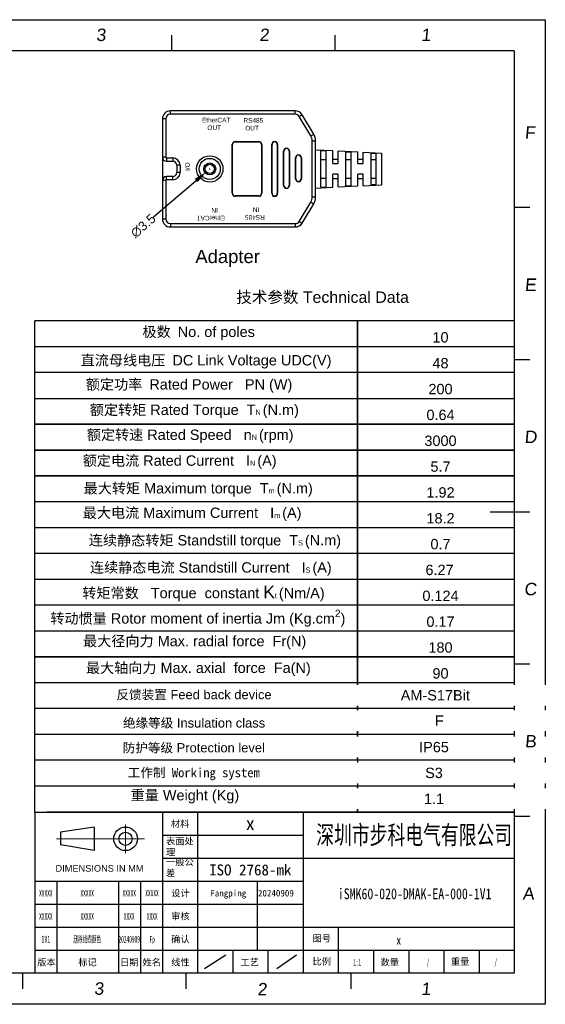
# Model space of a CAD drawing. Header units: millimetres. Extents: x 2798 to 3316, y 1544 to 1917.
# Tile 23 of 23: x 3117 to 3316, y 1544 to 1917. Entities that reach past the tile are written whole.
import ezdxf
from ezdxf.enums import TextEntityAlignment as Align

# ---------------------------------------------------------------- set-up
doc = ezdxf.new("R2010")
doc.units = ezdxf.units.MM
doc.linetypes.add('CENTER', pattern=[0.6, 0.375, -0.075, 0.075, -0.075])
for name, color, linetype in [('01_SOLID', 7, 'Continuous'), ('dimensoin', 7, 'Continuous'), ('RAHMEN025', 7, 'Continuous'), ('图框', 5, 'Continuous'), ('实线', 2, 'Continuous'), ('标注', 4, 'Continuous')]:
    doc.layers.add(name, color=color, linetype=linetype)
doc.layers.add('CENTER', color=1, linetype='CENTER', lineweight=5)
doc.styles.get("Standard").update_dxf_attribs({"font": 'arial_0.ttf'})
doc.styles.add('style1', font='SimSun.ttf', dxfattribs={"height": 5})
doc.dimstyles.get("Standard").update_dxf_attribs({"dimtxt": 3.5, "dimasz": 5, "dimexe": 0.18, "dimexo": 0.0625, "dimgap": 0.09, "dimtad": 0, "dimdec": 1, "dimzin": 0, "dimdsep": 46, "dimtxsty": 'Standard', "dimblk2": 'NONE', "dimcen": 0.09, "dimadec": 0, "dimazin": 0, "dimtfac": 1, "dimtdec": 1, "dimtofl": 0, "dimtmove": 0, "dimatfit": 3, "dimfxl": 1, "dimtolj": 1, "dimtzin": 0, "dimarcsym": 0})

# ---------------------------------------------------------------- blocks, each defined once
blk = doc.blocks.new('biaozhuntukuang-08')
for p, q in [((3369.68, -4.99), (3369.68, -41.7)), ((3377.68, -4.99), (3377.68, -41.7)), ((3369.68, -10.24), (3401.68, -10.24)), ((3369.68, -15.48), (3401.68, -15.48)), ((3340.68, -20.73), (3345.68, -20.73)), ((3345.68, -20.73), (3345.68, -41.7)), ((3345.68, -20.73), (3401.68, -20.73)), ((3359.68, -20.73), (3359.68, -41.7)), ((3364.68, -20.73), (3364.68, -41.7)), ((3391.21, -20.73), (3391.21, -36.46)), ((3340.68, -25.97), (3345.68, -25.97)), ((3345.68, -25.97), (3401.68, -25.97)), ((3340.68, -31.21), (3401.68, -31.21)), ((3409.68, -31.21), (3409.68, -41.7)), ((3385.68, -36.46), (3385.68, -41.7)), ((3393.68, -36.46), (3393.68, -41.7)), ((3417.68, -36.46), (3417.68, -41.7)), ((3425.68, -36.46), (3425.68, -41.7)), ((3433.68, -36.46), (3433.68, -41.7)), ((3441.68, -36.46), (3441.68, -41.7))]:
    blk.add_line(p, q)
at = {"layer": 'CENTER'}
for p, q in [((3361.29, -7.84), (3361.29, -14.36)), ((3365.63, -11.1), (3345.56, -11.1))]:
    blk.add_line(p, q, dxfattribs=at)
at = {"layer": '图框'}
for p, q in [((3449.68, 168.32), (3152.68, 168.32)), ((3449.68, 168.32), (3449.68, -41.7)), ((3340.68, -4.99), (3340.68, -41.7)), ((3340.68, -4.99), (3449.68, -4.99)), ((3401.68, -4.99), (3401.68, -41.7)), ((3401.68, -15.48), (3449.68, -15.48)), ((3401.68, -31.21), (3449.68, -31.21)), ((3340.68, -36.46), (3345.68, -36.46)), ((3345.68, -36.46), (3401.68, -36.46)), ((3401.68, -36.46), (3449.68, -36.46)), ((3449.68, -41.7), (3152.68, -41.7))]:
    blk.add_line(p, q, dxfattribs=at)
at = {"layer": '实线'}
for p, q in [((3354.14, -8.41), (3346.51, -9.6)), ((3354.14, -8.41), (3354.14, -13.79)), ((3346.51, -9.6), (3346.51, -12.47)), ((3354.14, -13.79), (3346.51, -12.47))]:
    blk.add_line(p, q, dxfattribs=at)
for radius in [2.69, 1.5]:
    blk.add_circle((3361.29, -11.1), radius, dxfattribs=at)
at = {"layer": '标注', "color": 1}
for p, q in [((3145.61, 175.39), (3456.75, 175.39)), ((3456.75, 175.39), (3456.75, -48.77)), ((3371.72, 171.86), (3371.72, 168.32)), ((3408.85, 171.86), (3408.85, 168.32)), ((3453.22, 132.61), (3449.68, 132.61)), ((3453.22, 97.96), (3449.68, 97.96)), ((3453.22, 63.31), (3444.2, 63.31)), ((3453.22, 28.66), (3449.68, 28.66)), ((3453.22, -5.99), (3449.68, -5.99)), ((3337.83, -41.7), (3337.83, -45.24)), ((3374.96, -41.7), (3374.96, -45.24)), ((3412.55, -41.7), (3412.55, -45.24)), ((3456.75, -48.77), (3145.61, -48.77))]:
    blk.add_line(p, q, dxfattribs=at)
at = {"layer": '标注'}
for p, q in [((3379.28, -40.65), (3384.08, -37.51)), ((3395.66, -40.65), (3400.17, -37.51))]:
    blk.add_line(p, q, dxfattribs=at)
at = {"layer": 'RAHMEN025', "style": 'style1'}
blk.add_text('材料', height=1.5, dxfattribs=at).set_placement((3371.59, -8.44))
at = {"layer": 'RAHMEN025', "char_height": 1.5, "attachment_point": 1, "style": 'style1'}
for s, insert, width in [('表面处理{\\fArial|b0|i0|c0|p34;}', (3370.49, -10.88), 6.2824), ('一般公差', (3370.49, -15.64), 6.2824), ('{\\fArial|b0|i0|c0|p32;DIMENSIONS IN MM}', (3345.36, -17.07), 20.7228)]:
    blk.add_mtext(s, dxfattribs=dict(at, insert=insert, width=width))
at = {"layer": 'RAHMEN025', "style": 'style1', "flags": 4}
for tag, p in [('设计', (3373.77, -23.48)), ('设计人', (3384.66, -23.48)), ('设计日期', (3395.48, -23.48)), ('审核', (3373.77, -28.72)), ('审核人', (3384.66, -28.72)), ('审核日期', (3395.48, -28.72)), ('确认', (3373.77, -33.96)), ('确认人', (3384.66, -33.96)), ('确认日期', (3395.48, -33.96)), ('图号', (3405.93, -33.78)), ('比例', (3405.93, -39.03)), ('重量', (3437.39, -39.06)), ('版本', (3343.3, -39.21)), ('标记', (3352.64, -39.21)), ('日期', (3362.11, -39.21)), ('姓名', (3367.25, -39.21)), ('线性', (3373.77, -39.21)), ('工艺', (3389.51, -39.21)), ('数量', (3421.38, -39.21))]:
    blk.add_attdef(tag, text='', height=1.5, dxfattribs=at).set_placement(p, align=Align.MIDDLE_CENTER)
at = {"layer": 'RAHMEN025', "color": 5, "style": 'style1', "width": 0.8, "flags": 4}
blk.add_attdef('PARTNUMBER', text='', height=2.12, dxfattribs=at).set_placement((3423.42, -34.16), align=Align.MIDDLE_CENTER)
at = {"layer": '图框', "style": 'style1', "width": 0.5, "flags": 4}
for tag, p in [('MATERIAL', (3389.65, -7.62)), ('SURFACE', (3389.65, -12.97)), ('GENERAL-TOLERANCE', (3389.65, -18.18)), ('VERSION3', (3343.16, -23.48)), ('MARK3', (3352.56, -23.48)), ('DATE3', (3362.12, -23.48)), ('NAME3', (3367.31, -23.48)), ('VERSION2', (3343.16, -28.72)), ('MARK2', (3352.56, -28.72)), ('DATE2', (3362.12, -28.72)), ('NAME2', (3367.35, -28.72)), ('VERSION1', (3343.16, -33.96)), ('MARK1', (3352.56, -33.96)), ('DATE1', (3362.12, -33.96)), ('NAME1', (3367.35, -33.96)), ('SCALE', (3413.95, -39.21)), ('QUANTITY', (3430.07, -39.21)), ('WEIGHT', (3445.5, -39.08))]:
    blk.add_attdef(tag, text='', height=1.5, dxfattribs=at).set_placement(p, align=Align.MIDDLE_CENTER)
at = {"layer": '图框', "style": 'style1'}
for tag, width, p in [('深圳步进科技有限公司', 0.6, (3426.93, -10.11)), ('PARTNAME', 0.8, (3427.04, -23.57))]:
    blk.add_attdef(tag, text='', height=4.24, dxfattribs=dict(at, width=width)).set_placement(p, align=Align.MIDDLE)
at = {"layer": '标注', "color": 1, "oblique": 5}
for s, p in [('3', (3354.6, 170.53)), ('2', (3391.73, 170.53)), ('1', (3428.5, 170.53)), ('F', (3452.06, 148.3)), ('E', (3452.06, 113.65)), ('D', (3451.99, 79)), ('C', (3451.93, 44.35)), ('B', (3452.09, 9.7)), ('A', (3451.58, -24.95)), ('3', (3354.13, -46.59)), ('2', (3391.25, -46.74)), ('1', (3428.5, -46.68))]:
    blk.add_text(s, height=2.83, dxfattribs=at).set_placement(p)
blk = doc.blocks.new('*D578')
at = {"color": 0, "lineweight": -2}
for p, q in [((3189.24, 1860.82), (3189.42, 1860.82)), ((3189.33, 1860.73), (3189.33, 1860.91)), ((3168.09, 1842.6), (3184.21, 1856.43))]:
    blk.add_line(p, q, dxfattribs=at)
at = {"color": 0}
blk.add_solid([(3184.75, 1855.8), (3183.66, 1857.06), (3188, 1859.68)], dxfattribs=at)
at = {"layer": 'Defpoints', "color": 0}
for p in [(3188, 1859.68), (3190.66, 1861.96)]:
    blk.add_point(p, dxfattribs=at)
at = {"color": 0, "insert": (3164.15, 1839.22), "char_height": 3.5, "attachment_point": 5, "rotation": 40.6289}
blk.add_mtext('\\A1;∅3.5', dxfattribs=at)
blk = doc.blocks.new('_None')

msp = doc.modelspace()

# ---------------------------------------------------------------- linework, layer by layer
at = {"color": 7, "linetype": 'Continuous'}
for p, q in [((3174.43, 1881.57), (3174.43, 1882.82)), ((3221.73, 1882.82), (3174.43, 1882.82)), ((3221.73, 1881.57), (3174.43, 1881.57)), ((3221.73, 1881.57), (3221.73, 1882.82)), ((3171.43, 1879.82), (3171.43, 1841.82)), ((3172.68, 1879.82), (3171.43, 1879.82)), ((3172.68, 1879.82), (3172.68, 1865.22)), ((3223.23, 1880.72), (3224.3, 1881.37)), ((3227.65, 1873.37), (3223.23, 1880.72)), ((3228.72, 1874.01), (3224.3, 1881.37)), ((3198.93, 1871.17), (3198.93, 1871.07)), ((3198.93, 1871.17), (3207.93, 1871.17)), ((3198.93, 1871.07), (3207.93, 1871.07)), ((3207.93, 1871.17), (3207.93, 1871.07)), ((3227.65, 1873.37), (3228.72, 1874.01)), ((3228.18, 1850.21), (3228.18, 1871.44)), ((3228.18, 1871.44), (3229.43, 1871.44)), ((3229.43, 1850.21), (3229.43, 1871.44)), ((3197.83, 1851.57), (3197.83, 1870.07)), ((3197.83, 1870.07), (3197.93, 1870.07)), ((3197.93, 1851.57), (3197.93, 1870.07)), ((3208.93, 1870.07), (3208.93, 1851.57)), ((3209.03, 1870.07), (3208.93, 1870.07)), ((3209.03, 1870.07), (3209.03, 1851.57)), ((3212.83, 1851.57), (3212.83, 1870.07)), ((3212.83, 1870.07), (3212.93, 1870.07)), ((3212.93, 1851.57), (3212.93, 1870.07)), ((3214.93, 1870.07), (3214.93, 1851.57)), ((3215.03, 1870.07), (3214.93, 1870.07)), ((3215.03, 1870.07), (3215.03, 1851.57)), ((3217.33, 1854.57), (3217.33, 1867.57)), ((3217.33, 1867.57), (3217.43, 1867.57)), ((3217.43, 1854.57), (3217.43, 1867.57)), ((3219.43, 1867.57), (3219.43, 1854.57)), ((3219.53, 1867.57), (3219.43, 1867.57)), ((3219.53, 1867.57), (3219.53, 1854.57)), ((3229.43, 1868.07), (3235.93, 1867.75)), ((3231.43, 1853.96), (3231.43, 1867.69)), ((3233.43, 1867.58), (3231.43, 1867.69)), ((3233.43, 1854.06), (3233.43, 1867.58)), ((3235.93, 1862.82), (3235.93, 1867.75)), ((3237.93, 1862.82), (3237.93, 1867.65)), ((3237.93, 1867.65), (3245.43, 1867.27)), ((3240.93, 1854.46), (3240.93, 1867.19)), ((3242.93, 1867.09), (3240.93, 1867.19)), ((3242.93, 1854.56), (3242.93, 1867.09)), ((3245.43, 1862.82), (3245.43, 1867.27)), ((3247.43, 1867.17), (3254.43, 1866.82)), ((3247.43, 1862.82), (3247.43, 1867.17)), ((3250.43, 1854.96), (3250.43, 1866.69)), ((3252.43, 1866.59), (3250.43, 1866.69)), ((3252.43, 1855.06), (3252.43, 1866.59)), ((3254.43, 1866.82), (3254.43, 1854.82)), ((3172.68, 1865.22), (3171.43, 1865.22)), ((3172.93, 1864.97), (3172.93, 1863.72)), ((3172.93, 1864.97), (3175.33, 1864.97)), ((3172.93, 1863.72), (3175.33, 1863.72)), ((3175.33, 1864.97), (3175.33, 1863.72)), ((3221.83, 1857.07), (3221.83, 1865.07)), ((3221.83, 1865.07), (3221.93, 1865.07)), ((3221.93, 1857.07), (3221.93, 1865.07)), ((3223.93, 1865.07), (3223.93, 1857.07)), ((3224.03, 1865.07), (3223.93, 1865.07)), ((3224.03, 1865.07), (3224.03, 1857.07)), ((3231.43, 1864.37), (3233.43, 1864.37)), ((3235.93, 1864.47), (3237.93, 1864.47)), ((3240.93, 1864.37), (3242.93, 1864.37)), ((3245.43, 1864.47), (3247.43, 1864.47)), ((3250.43, 1864.37), (3252.43, 1864.37)), ((3176.83, 1862.22), (3176.83, 1859.42)), ((3178.08, 1862.22), (3176.83, 1862.22)), ((3178.08, 1859.42), (3176.83, 1859.42)), ((3178.08, 1862.22), (3178.08, 1859.42)), ((3235.93, 1862.82), (3237.93, 1862.82)), ((3245.43, 1862.82), (3247.43, 1862.82)), ((3172.68, 1856.42), (3171.43, 1856.42)), ((3172.68, 1856.42), (3172.68, 1841.82)), ((3172.93, 1856.67), (3172.93, 1857.92)), ((3175.33, 1857.92), (3172.93, 1857.92)), ((3175.33, 1856.67), (3172.93, 1856.67)), ((3175.33, 1856.67), (3175.33, 1857.92)), ((3221.83, 1857.07), (3221.93, 1857.07)), ((3224.03, 1857.07), (3223.93, 1857.07)), ((3231.43, 1857.27), (3233.43, 1857.27)), ((3235.93, 1853.9), (3235.93, 1858.82)), ((3237.93, 1858.82), (3235.93, 1858.82)), ((3235.93, 1857.17), (3237.93, 1857.17)), ((3237.93, 1854), (3237.93, 1858.82)), ((3240.93, 1857.27), (3242.93, 1857.27)), ((3245.43, 1854.37), (3245.43, 1858.82)), ((3247.43, 1858.82), (3245.43, 1858.82)), ((3245.43, 1857.17), (3247.43, 1857.17)), ((3247.43, 1854.47), (3247.43, 1858.82)), ((3250.43, 1857.27), (3252.43, 1857.27)), ((3217.33, 1854.57), (3217.43, 1854.57)), ((3219.53, 1854.57), (3219.43, 1854.57)), ((3229.43, 1853.57), (3235.93, 1853.9)), ((3231.43, 1853.96), (3233.43, 1854.06)), ((3237.93, 1854), (3245.43, 1854.37)), ((3240.93, 1854.46), (3242.93, 1854.56)), ((3247.43, 1854.47), (3254.43, 1854.82)), ((3250.43, 1854.96), (3252.43, 1855.06)), ((3197.83, 1851.57), (3197.93, 1851.57)), ((3198.93, 1850.47), (3198.93, 1850.57)), ((3207.93, 1850.57), (3198.93, 1850.57)), ((3207.93, 1850.47), (3198.93, 1850.47)), ((3207.93, 1850.47), (3207.93, 1850.57)), ((3209.03, 1851.57), (3208.93, 1851.57)), ((3212.83, 1851.57), (3212.93, 1851.57)), ((3215.03, 1851.57), (3214.93, 1851.57)), ((3223.23, 1840.92), (3227.65, 1848.28)), ((3227.65, 1848.28), (3228.72, 1847.64)), ((3228.18, 1850.21), (3229.43, 1850.21)), ((3224.3, 1840.28), (3228.72, 1847.64)), ((3172.68, 1841.82), (3171.43, 1841.82)), ((3223.23, 1840.92), (3224.3, 1840.28)), ((3174.43, 1840.07), (3174.43, 1838.82)), ((3174.43, 1840.07), (3221.73, 1840.07)), ((3174.43, 1838.82), (3221.73, 1838.82)), ((3221.73, 1840.07), (3221.73, 1838.82))]:
    msp.add_line(p, q, dxfattribs=at)
for radius in [5, 4, 2.25, 1.75]:
    msp.add_circle((3189.33, 1860.82), radius, dxfattribs=at)
for centre, radius, start, end in [((3174.43, 1879.82), 3, 90, 180), ((3174.43, 1879.82), 1.75, 90, 180), ((3221.73, 1879.82), 3, 30.9638, 90), ((3221.73, 1879.82), 1.75, 30.9638, 90), ((3198.93, 1870.07), 1.1, 90, 180), ((3198.93, 1870.07), 1, 90, 180), ((3207.93, 1870.07), 1.1, 0, 90), ((3207.93, 1870.07), 1, 0, 90), ((3213.93, 1870.07), 1.1, 0, 180), ((3213.93, 1870.07), 1, 0, 180), ((3224.43, 1871.44), 3.75, 0, 30.9638), ((3224.43, 1871.44), 5, 0, 30.9638), ((3218.43, 1867.57), 1.1, 0, 180), ((3218.43, 1867.57), 1, 0, 180), ((3172.93, 1865.22), 1.5, 180, 270), ((3172.93, 1865.22), 0.25, 180, 270), ((3175.33, 1862.22), 2.75, 0, 90), ((3175.33, 1862.22), 1.5, 0, 90), ((3222.93, 1865.07), 1.1, 0, 180), ((3222.93, 1865.07), 1, 0, 180), ((3175.33, 1859.42), 2.75, 270, 0), ((3175.33, 1859.42), 1.5, 270, 0), ((3172.93, 1856.42), 1.5, 90, 180), ((3172.93, 1856.42), 0.25, 90, 180), ((3222.93, 1857.07), 1.1, 180, 0), ((3222.93, 1857.07), 1, 180, 0), ((3218.43, 1854.57), 1.1, 180, 0), ((3218.43, 1854.57), 1, 180, 0), ((3198.93, 1851.57), 1.1, 180, 270), ((3198.93, 1851.57), 1, 180, 270), ((3207.93, 1851.57), 1.1, 270, 0), ((3207.93, 1851.57), 1, 270, 0), ((3213.93, 1851.57), 1.1, 180, 0), ((3213.93, 1851.57), 1, 180, 0), ((3224.43, 1850.21), 3.75, 329.0362, 0), ((3224.43, 1850.21), 5, 329.0362, 0), ((3174.43, 1841.82), 3, 180, 270), ((3174.43, 1841.82), 1.75, 180, 270), ((3221.73, 1841.82), 1.75, 270, 329.0362), ((3221.73, 1841.82), 3, 270, 329.0362)]:
    msp.add_arc(centre, radius, start, end, dxfattribs=at)
at = {"layer": '01_SOLID', "color": 3}
for p, q in [((3245.28, 1793.4), (3245.28, 1803.2)), ((3245.28, 1783.6), (3245.28, 1793.4)), ((3245.28, 1773.8), (3245.28, 1783.6)), ((3245.28, 1764), (3245.28, 1773.8)), ((3245.28, 1754.2), (3245.28, 1764)), ((3245.28, 1744.4), (3245.28, 1754.2)), ((3245.28, 1724.8), (3245.28, 1744.4)), ((3245.28, 1705.2), (3245.28, 1724.8)), ((3245.28, 1695.4), (3245.28, 1705.2)), ((3245.28, 1695.4), (3245.28, 1705.2)), ((3245.28, 1685.6), (3245.28, 1695.4)), ((3245.28, 1685.6), (3245.28, 1695.4)), ((3245.28, 1675.8), (3245.28, 1685.6)), ((3245.28, 1675.8), (3245.28, 1685.6)), ((3245.28, 1666), (3245.28, 1675.8)), ((3245.28, 1636.6), (3245.28, 1675.8)), ((3245.28, 1617), (3245.28, 1626.8))]:
    msp.add_line(p, q, dxfattribs=at)
at = {"layer": '01_SOLID', "color": 2}
for p, q in [((3123.13, 1773.8), (3304.65, 1773.8)), ((3123.13, 1764), (3304.65, 1764)), ((3123.13, 1754.2), (3304.65, 1754.2)), ((3123.13, 1744.4), (3304.65, 1744.4))]:
    msp.add_line(p, q, dxfattribs=at)
at = {"layer": 'dimensoin', "color": 2, "lineweight": 25}
for p, q in [((3304.65, 1803.2), (3123.13, 1803.2)), ((3123.13, 1617), (3123.13, 1803.2)), ((3245.28, 1803.2), (3245.28, 1617)), ((3304.65, 1793.4), (3123.13, 1793.4)), ((3304.65, 1783.6), (3123.13, 1783.6)), ((3304.65, 1764), (3123.13, 1764)), ((3304.65, 1764), (3123.13, 1764)), ((3304.65, 1764), (3123.13, 1764)), ((3304.65, 1764), (3123.13, 1764)), ((3304.65, 1764), (3123.13, 1764)), ((3304.65, 1764), (3123.13, 1764)), ((3304.65, 1764), (3123.13, 1764)), ((3304.65, 1754.2), (3123.13, 1754.2)), ((3304.65, 1754.2), (3123.13, 1754.2)), ((3304.65, 1754.2), (3123.13, 1754.2)), ((3304.65, 1754.2), (3123.13, 1754.2)), ((3304.65, 1744.4), (3123.13, 1744.4)), ((3304.65, 1744.4), (3123.13, 1744.4)), ((3304.65, 1734.6), (3123.13, 1734.6)), ((3304.65, 1724.8), (3123.13, 1724.8)), ((3304.65, 1715), (3123.13, 1715)), ((3304.65, 1705.2), (3123.13, 1705.2)), ((3304.65, 1705.2), (3123.13, 1705.2)), ((3304.65, 1695.4), (3123.13, 1695.4)), ((3304.65, 1685.6), (3123.13, 1685.6)), ((3304.65, 1675.8), (3123.13, 1675.8)), ((3304.65, 1675.8), (3123.13, 1675.8)), ((3304.65, 1675.8), (3123.13, 1675.8)), ((3123.13, 1675.8), (3304.65, 1675.8)), ((3123.13, 1675.8), (3304.65, 1675.8)), ((3304.65, 1675.8), (3123.13, 1675.8)), ((3304.65, 1666), (3123.13, 1666)), ((3304.65, 1666), (3123.13, 1666)), ((3304.65, 1656.2), (3123.13, 1656.2)), ((3304.65, 1656.2), (3123.13, 1656.2)), ((3304.65, 1656.2), (3123.13, 1656.2)), ((3304.65, 1656.2), (3123.13, 1656.2)), ((3304.65, 1656.2), (3123.13, 1656.2)), ((3304.65, 1656.2), (3123.13, 1656.2)), ((3304.65, 1656.2), (3123.13, 1656.2)), ((3304.65, 1656.2), (3123.13, 1656.2)), ((3304.65, 1646.4), (3123.13, 1646.4)), ((3304.65, 1636.6), (3123.13, 1636.6)), ((3304.65, 1636.6), (3123.13, 1636.6)), ((3304.65, 1636.6), (3123.13, 1636.6)), ((3304.65, 1636.6), (3123.13, 1636.6)), ((3304.65, 1636.6), (3123.13, 1636.6)), ((3304.65, 1636.6), (3123.13, 1636.6)), ((3304.65, 1636.6), (3123.13, 1636.6)), ((3304.65, 1636.6), (3123.13, 1636.6)), ((3304.65, 1626.8), (3123.13, 1626.8)), ((3304.65, 1617), (3127.68, 1617))]:
    msp.add_line(p, q, dxfattribs=at)

# ---------------------------------------------------------------- block references
at = {"layer": '标注'}
ref = msp.add_blockref('biaozhuntukuang-08', (-2440.34, 1625.31), dxfattribs=dict(at, xscale=1.665369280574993, yscale=1.665369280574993, zscale=1.665369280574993))
ref.add_attrib('PARTNAME', 'iSMK60-020-DMAK-EA-000-1V1', dxfattribs={"layer": '图框', "height": 4.112, "style": 'style1', "width": 0.8}).set_placement((3266.95, 1586.07), align=Align.MIDDLE)
ref.add_attrib('比例', '比例', dxfattribs={"layer": 'RAHMEN025', "height": 2.498, "style": 'style1'}).set_placement((3231.79, 1560.32), align=Align.MIDDLE_CENTER)
ref.add_attrib('图号', '图号', dxfattribs={"layer": 'RAHMEN025', "height": 2.498, "style": 'style1'}).set_placement((3231.79, 1569.06), align=Align.MIDDLE_CENTER)
ref.add_attrib('VERSION1', '1V1', dxfattribs={"layer": '图框', "height": 2.665, "style": 'style1', "width": 0.5}).set_placement((3127.26, 1568.75), align=Align.MIDDLE_CENTER)
ref.add_attrib('版本', '版本', dxfattribs={"layer": 'RAHMEN025', "height": 2.498, "style": 'style1'}).set_placement((3127.48, 1560.02), align=Align.MIDDLE_CENTER)
ref.add_attrib('NAME1', 'Fp', dxfattribs={"layer": '图框', "height": 2.498, "style": 'style1', "width": 0.5}).set_placement((3167.54, 1568.75), align=Align.MIDDLE_CENTER)
ref.add_attrib('DATE1', '20240909', dxfattribs={"layer": '图框', "height": 2.498, "style": 'style1', "width": 0.5}).set_placement((3158.83, 1568.75), align=Align.MIDDLE_CENTER)
ref.add_attrib('日期', '日期', dxfattribs={"layer": 'RAHMEN025', "height": 2.498, "style": 'style1'}).set_placement((3158.81, 1560.02), align=Align.MIDDLE_CENTER)
ref.add_attrib('确认', '确认', dxfattribs={"layer": 'RAHMEN025', "height": 2.498, "style": 'style1'}).set_placement((3178.23, 1568.75), align=Align.MIDDLE_CENTER)
ref.add_attrib('PARTNUMBER', 'x', dxfattribs={"layer": 'RAHMEN025', "color": 5, "height": 3.53, "style": 'style1', "width": 0.8}).set_placement((3260.91, 1568.42), align=Align.MIDDLE_CENTER)
ref.add_attrib('数量', '数量', dxfattribs={"layer": 'RAHMEN025', "height": 2.498, "style": 'style1'}).set_placement((3257.52, 1560.02), align=Align.MIDDLE_CENTER)
ref.add_attrib('QUANTITY', '/', dxfattribs={"layer": '图框', "height": 2.5, "style": 'style1', "width": 0.5}).set_placement((3271.99, 1560.02), align=Align.MIDDLE_CENTER)
ref.add_attrib('深圳步进科技有限公司', '深圳市步科电气有限公司', dxfattribs={"layer": '图框', "height": 7.0659, "style": 'style1', "width": 0.7}).set_placement((3266.77, 1608.48), align=Align.MIDDLE)
ref.add_attrib('MARK1', '删除线缆颜色', dxfattribs={"layer": '图框', "height": 2.498, "style": 'style1', "width": 0.5}).set_placement((3142.92, 1568.75), align=Align.MIDDLE_CENTER)
ref.add_attrib('标记', '标记', dxfattribs={"layer": 'RAHMEN025', "height": 2.498, "style": 'style1'}).set_placement((3143.04, 1560.02), align=Align.MIDDLE_CENTER)
ref.add_attrib('姓名', '姓名', dxfattribs={"layer": 'RAHMEN025', "height": 2.498, "style": 'style1'}).set_placement((3167.37, 1560.02), align=Align.MIDDLE_CENTER)
ref.add_attrib('审核', '审核', dxfattribs={"layer": 'RAHMEN025', "height": 2.498, "style": 'style1'}).set_placement((3178.23, 1577.48), align=Align.MIDDLE_CENTER)
ref.add_attrib('设计', '设计', dxfattribs={"layer": 'RAHMEN025', "height": 2.498, "style": 'style1'}).set_placement((3178.23, 1586.22), align=Align.MIDDLE_CENTER)
ref.add_attrib('VERSION2', 'XXXXX', dxfattribs={"layer": '图框', "height": 2.498, "style": 'style1', "width": 0.5}).set_placement((3127.26, 1577.48), align=Align.MIDDLE_CENTER)
ref.add_attrib('NAME2', 'XXXX', dxfattribs={"layer": '图框', "height": 2.498, "style": 'style1', "width": 0.5}).set_placement((3167.54, 1577.48), align=Align.MIDDLE_CENTER)
ref.add_attrib('DATE2', 'XXXX', dxfattribs={"layer": '图框', "height": 2.498, "style": 'style1', "width": 0.5}).set_placement((3158.83, 1577.48), align=Align.MIDDLE_CENTER)
ref.add_attrib('MARK2', 'XXXXX', dxfattribs={"layer": '图框', "height": 2.498, "style": 'style1', "width": 0.5}).set_placement((3142.92, 1577.48), align=Align.MIDDLE_CENTER)
ref.add_attrib('VERSION3', 'XXXXX', dxfattribs={"layer": '图框', "height": 2.498, "style": 'style1', "width": 0.5}).set_placement((3127.26, 1586.22), align=Align.MIDDLE_CENTER)
ref.add_attrib('NAME3', 'XXXXX', dxfattribs={"layer": '图框', "height": 2.498, "style": 'style1', "width": 0.5}).set_placement((3167.47, 1586.22), align=Align.MIDDLE_CENTER)
ref.add_attrib('DATE3', 'XXXXX', dxfattribs={"layer": '图框', "height": 2.498, "style": 'style1', "width": 0.5}).set_placement((3158.83, 1586.22), align=Align.MIDDLE_CENTER)
ref.add_attrib('MARK3', 'XXXXX', dxfattribs={"layer": '图框', "height": 2.498, "style": 'style1', "width": 0.5}).set_placement((3142.92, 1586.22), align=Align.MIDDLE_CENTER)
ref.add_attrib('MATERIAL', 'x', dxfattribs={"layer": '图框', "height": 5, "style": 'style1'}).set_placement((3204.68, 1612.63), align=Align.MIDDLE_CENTER)
ref.add_attrib('GENERAL-TOLERANCE', 'ISO 2768-mk', dxfattribs={"layer": '图框', "height": 4.1634, "style": 'style1'}).set_placement((3204.68, 1595.04), align=Align.MIDDLE_CENTER)
ref.add_attrib('工艺', '工艺', dxfattribs={"layer": 'RAHMEN025', "height": 2.498, "style": 'style1'}).set_placement((3204.45, 1560.02), align=Align.MIDDLE_CENTER)
ref.add_attrib('SCALE', '1:1', dxfattribs={"layer": '图框', "height": 2.498, "style": 'style1', "width": 0.5}).set_placement((3245.15, 1560.02), align=Align.MIDDLE_CENTER)
ref.add_attrib('重量', '重量', dxfattribs={"layer": 'RAHMEN025', "height": 2.498, "style": 'style1'}).set_placement((3284.18, 1560.27), align=Align.MIDDLE_CENTER)
ref.add_attrib('WEIGHT', '/', dxfattribs={"layer": '图框', "height": 2.5, "style": 'style1', "width": 0.5}).set_placement((3297.69, 1560.23), align=Align.MIDDLE_CENTER)
ref.add_attrib('设计人', 'Fangping', dxfattribs={"layer": 'RAHMEN025', "height": 2.498, "style": 'style1'}).set_placement((3196.36, 1586.22), align=Align.MIDDLE_CENTER)
ref.add_attrib('设计日期', '20240909', dxfattribs={"layer": 'RAHMEN025', "height": 2.498, "style": 'style1'}).set_placement((3214.39, 1586.22), align=Align.MIDDLE_CENTER)
ref.add_attrib('线性', '线性', dxfattribs={"layer": 'RAHMEN025', "height": 2.498, "style": 'style1'}).set_placement((3178.23, 1560.02), align=Align.MIDDLE_CENTER)

# ---------------------------------------------------------------- texts
at = {"color": 7, "linetype": 'Continuous', "char_height": 1.75, "width": 14.0182, "attachment_point": 1}
for s, insert in [('EtherCAT\\P   OUT', (3186.41, 1880.23)), ('RS485\\P OUT', (3202.1, 1880.09))]:
    msp.add_mtext(s, dxfattribs=dict(at, insert=insert))
at = {"color": 7, "linetype": 'Continuous', "char_height": 1.75, "attachment_point": 1}
for s, insert, width, rotation in [('I/O', (3180.07, 1860.03), 9.7223, 90), ('EtherCAT\\P    IN', (3195.12, 1841.29), 14.0182, 180), ('RS485\\P   IN', (3210.15, 1841.55), 14.0182, 180)]:
    msp.add_mtext(s, dxfattribs=dict(at, insert=insert, width=width, rotation=rotation))
at = {"lineweight": 0, "insert": (3183.88, 1830.13), "char_height": 5, "attachment_point": 1}
msp.add_mtext('Adapter', dxfattribs=at)
at = {"layer": '01_SOLID', "insert": (3232.08, 1811.96), "char_height": 4.312, "width": 172.48, "attachment_point": 5}
msp.add_mtext('{\\C3;技术参数 Technical Data}', dxfattribs=at)
at = {"layer": '01_SOLID', "color": 3, "attachment_point": 5}
for s, insert, char_height, width in [('{\\fSimSun|b0|i0|c134|p2;极数 }No. of poles', (3185.14, 1798.47), 3.92, 195.7861), ('10', (3276.74, 1796.94), 3.92, 195.7861), ('{\\fSimSun|b0|i0|c134|p2;直流母线电压 }DC Link Voltage UDC(V)', (3187.94, 1787.69), 3.92, 276.8522), ('48', (3276.74, 1787.14), 3.92, 195.7861), ('{\\fSimSun|b0|i0|c134|p2;额定功率 }Rated Power   PN (W)', (3181.51, 1778.54), 3.92, 195.7861), ('200', (3276.74, 1777.34), 3.92, 195.7861), ('额定转矩 Rated Torque  T{\\H0.5x;N }(N.m)', (3183.5, 1768.9), 3.92, 195.7861), ('0.64', (3276.74, 1767.54), 3.92, 195.7861), ('额定转速 Rated Speed   n{\\H0.5x;N }(rpm)', (3181.91, 1759.45), 3.92, 195.7861), ('3000', (3276.74, 1757.74), 3.92, 195.7861), ('额定电流 Rated Current   I{\\H0.5x;N }(A)', (3177.94, 1749.65), 3.92, 195.7861), ('5.7', (3276.74, 1747.94), 3.92, 195.7861), ('最大转矩 Maximum torque  T{\\H0.5x;m }(N.m)', (3184.96, 1739.15), 3.92, 195.7861), ('1.92', (3276.74, 1738.14), 3.92, 195.7861), ('最大电流 Maximum Current   I{\\H0.5x;m }(A)', (3182.66, 1729.87), 3.92, 195.7861), ('18.2', (3276.74, 1728.34), 3.92, 195.7861), ('连续静态转矩 Standstill torque  T{\\H0.5002x;S \\H1.999x;(N.m)}', (3191.3, 1719.44), 3.92, 195.7861), ('0.7', (3276.74, 1718.54), 3.92, 195.7861), ('连续静态电流 Standstill Current   I{\\H0.5002x;S\\H0.9996x; }(A)', (3189.74, 1709.14), 3.92, 195.7861), ('6.27', (3276.37, 1708.76), 3.92, 195.7861), ('转矩常数   Torque  constant {\\H1.2x;K\\H0.4167x;t \\H2x;(Nm/A)}', (3186.96, 1699.83), 3.92, 195.7861), ('0.124', (3276.74, 1698.94), 3.92, 195.7861), ('\\A1;转动惯量 Rotor moment of inertia Jm (Kg.cm{\\H0.7x;\\S2^  ;\\H1.429x;)}', (3184.83, 1690.4), 3.92, 195.7861), ('0.17', (3276.74, 1689.14), 3.92, 195.7861), ('最大径向力 Max. radial force  Fr(N)', (3183.62, 1681.23), 3.92, 195.7861), ('180', (3276.74, 1679.34), 3.92, 195.7861), ('最大轴向力 Max. axial  force  Fa(N)', (3185.01, 1671.07), 3.92, 195.7861), ('90', (3276.74, 1669.54), 3.92, 195.7861), ('反馈装置 Feed back device', (3183.38, 1661.3), 3.5, 80.5), ('绝缘等级 Insulation class', (3183.38, 1650.56), 3.5, 80.5), ('防护等级 Protection level', (3183.29, 1641.17), 3.5, 80.5), ('{\\f宋体|b0|i0|c134|p2;工作制 \\fSimSun|b0|i0|c134|p2;Working system}', (3183.29, 1631.37), 3.5, 80.5), ('重量 Weight (Kg)', (3179.92, 1622.78), 3.92, 195.7861)]:
    msp.add_mtext(s, dxfattribs=dict(at, insert=insert, char_height=char_height, width=width))

# ---------------------------------------------------------------- dimensions: what is measured, and where the dimension line sits
at = {"color": 3}
dim = msp.add_diameter_dim_2p(p1=(3190.66, 1861.96), p2=(3188, 1859.68), dimstyle='Standard', override={"dimblk2": 'None'}, dxfattribs=at)
dim.commit()
dim.dimension.update_dxf_attribs({"geometry": '*D578', "text_midpoint": (3164.15, 1839.22), "dimtype": 163})

# ---------------------------------------------------------------- next in the draw order: texts
at = {"layer": '01_SOLID', "color": 3, "char_height": 3.92, "width": 195.7861, "attachment_point": 5, "bg_fill": 2}
for s, insert in [('AM-S17Bit', (3274.77, 1661.24)), ('F', (3276.31, 1651.66)), ('IP65', (3274.27, 1641.6)), ('S3', (3274.27, 1631.8)), ('1.1', (3274.27, 1622))]:
    msp.add_mtext(s, dxfattribs=dict(at, insert=insert))

doc.saveas('drawing.dxf')
